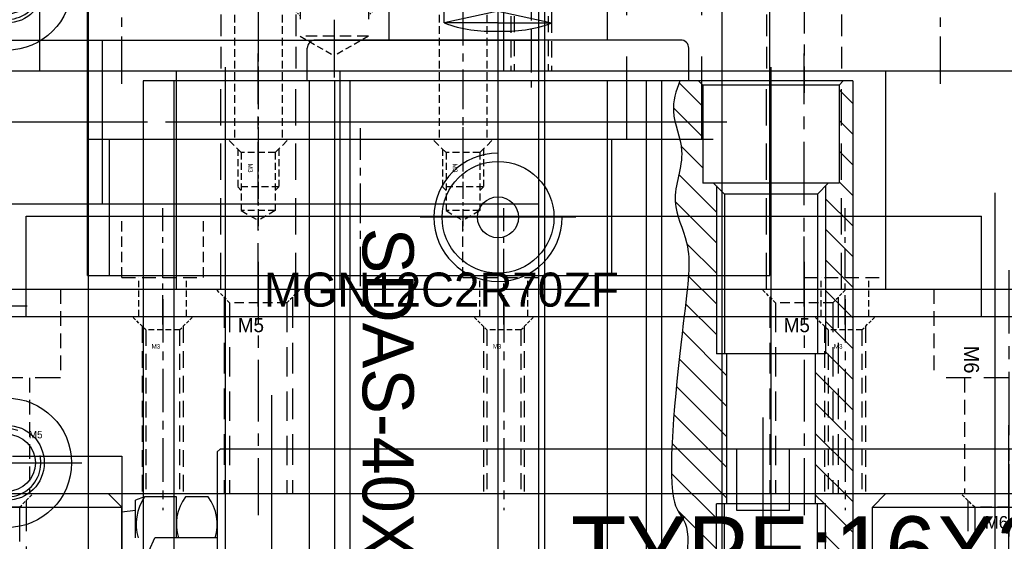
# Model space of a CAD drawing. Header units: millimetres. Extents: x -1657 to 8845, y -11980 to 3013.
# Tile 101 of 256: x 1685 to 1757, y -987 to -949. Entities that reach past the tile are written whole.
import ezdxf

# ---------------------------------------------------------------- set-up
doc = ezdxf.new("R2010")
doc.units = ezdxf.units.MM
doc.linetypes.add('CENTER', pattern=[2, 1.25, -0.25, 0.25, -0.25])
doc.linetypes.add('DASHED', pattern=[0.75, 0.5, -0.25])
for name, color, linetype in [('不良排出气缸', 253, 'Continuous'), ('图层118', 85, 'Continuous'), ('图层120', 150, 'Continuous'), ('图层125', 13, 'Continuous'), ('图层129', 70, 'Continuous'), ('图层134', 230, 'Continuous'), ('图层135', 231, 'Continuous'), ('图层54', 30, 'Continuous'), ('图层55', 131, 'Continuous'), ('图层60', 143, 'Continuous'), ('图层64', 190, 'Continuous'), ('圆管', 25, 'Continuous'), ('方管', 252, 'Continuous'), ('裁切气缸1', 252, 'Continuous'), ('裁切线轨', 252, 'Continuous')]:
    doc.layers.add(name, color=color, linetype=linetype)

# ---------------------------------------------------------------- blocks, each defined once
blk = doc.blocks.new('5A')
at = {"color": 1, "linetype": 'CENTER'}
for p, q in [((0, 5.75), (0, -5.75)), ((-5.75, 0), (5.75, 0))]:
    blk.add_line(p, q, dxfattribs=at)
for radius in [4.75, 2.75]:
    blk.add_circle((0, 0), radius)
blk.add_text('M5', height=0.56).set_placement((-1.965, -3.658))
blk = doc.blocks.new('5C')
at = {"color": 1, "linetype": 'CENTER'}
for p, q in [((0, 4.5), (0, -4.5)), ((-4.5, 0), (4.5, 0))]:
    blk.add_line(p, q, dxfattribs=at)
blk.add_circle((0, 0), 2.1)
at = {"color": 2, "linetype": 'Continuous'}
blk.add_arc((0, 0), 2.5, 70.7735, 12.49301, dxfattribs=at)
blk.add_text('M5', height=0.54).set_placement((1.623, 1.797))
blk = doc.blocks.new('4152F')
at = {"layer": '裁切气缸1'}
h = blk.add_hatch(dxfattribs=at)
h.set_pattern_fill('ANSI31', color=256, scale=0.5, style=0)
h.set_pattern_definition([(45, (-79.7772, -223.4112), (-1.122532, 1.122532), [])])
h.paths.add_polyline_path([(49.3, 20.056), (49.5, 20.256), (49.5, 21.056), (56.7, 21.056), (57, 21.356), (57, 22.056), (6, 22.056), (6, 21.356), (6.3, 21.056), (13.5, 21.056), (13.5, 20.256), (13.7, 20.056), (26, 20.056), (26, 19.306), (37, 19.306), (37, 20.056)])
edge = h.paths.add_edge_path()
edge.add_line((37, 12.056), (37, 12.806))
edge.add_line((37, 12.806), (26, 12.806))
edge.add_line((26, 12.806), (26, 12.056))
edge.add_line((26, 12.056), (13.7, 12.056))
edge.add_line((13.7, 12.056), (13.5, 11.856))
edge.add_line((13.5, 11.856), (13.5, 11.056))
edge.add_line((13.5, 11.056), (6.3, 11.056))
edge.add_line((6.3, 11.056), (6, 10.756))
edge.add_line((6, 10.756), (6, 9.371))
edge.add_spline(control_points=[(6, 9.371), (6.742, 9.089), (8.437, 8.584), (11.362, 10.076), (14.675, 8.442), (18.204, 10.371), (22.598, 9.719), (36.653, 8.178), (38.864, 10.668), (44.073, 9), (49.356, 8.262), (52.906, 10.121), (54.839, 9.156), (56.946, 9.191), (57, 9.192)], knot_values=[0.681217, 0.681217, 0.681217, 0.681217, 2.976049, 5.925267, 9.685581, 12.808712, 17.146343, 22.727163, 24.782755, 32.505672, 37.920708, 40.432597, 43.759949, 43.845575, 43.845575, 43.845575, 43.845575], degree=3, periodic=0)
edge.add_line((57, 9.192), (57, 10.756))
edge.add_line((57, 10.756), (56.7, 11.056))
edge.add_line((56.7, 11.056), (49.5, 11.056))
edge.add_line((49.5, 11.056), (49.5, 11.856))
edge.add_line((49.5, 11.856), (49.3, 12.056))
edge.add_line((49.3, 12.056), (37, 12.056))
for p, q in [((6, 22.056), (6, -29.944)), ((6, 22.056), (57, 22.056)), ((57, 22.056), (57, -29.944)), ((6.3, 21.056), (6, 21.356)), ((6.3, 21.056), (6.3, 11.056)), ((6.3, 21.056), (13.5, 21.056)), ((13.5, 21.056), (13.5, 11.056)), ((49.5, 21.056), (49.5, 11.056)), ((56.7, 21.056), (49.5, 21.056)), ((56.7, 21.056), (57, 21.356)), ((56.7, 21.056), (56.7, 11.056)), ((14.3, 19.456), (13.5, 20.256)), ((48.7, 19.456), (49.5, 20.256)), ((13.7, 20.056), (26, 20.056)), ((26, 20.056), (26, 12.056)), ((49.3, 20.056), (37, 20.056)), ((37, 20.056), (37, 12.056)), ((14.3, 19.456), (26, 19.456)), ((14.3, 19.456), (14.3, 12.656)), ((26, 19.306), (37, 19.306)), ((48.7, 19.456), (37, 19.456)), ((48.7, 19.456), (48.7, 12.656)), ((14.3, 12.656), (13.5, 11.856)), ((14.3, 12.656), (26, 12.656)), ((26, 12.806), (37, 12.806)), ((48.7, 12.656), (37, 12.656)), ((48.7, 12.656), (49.5, 11.856)), ((13.7, 12.056), (26, 12.056)), ((49.3, 12.056), (37, 12.056)), ((6.3, 11.056), (6, 10.756)), ((6.3, 11.056), (13.5, 11.056)), ((56.7, 11.056), (49.5, 11.056)), ((56.7, 11.056), (57, 10.756)), ((3, 9.431), (3, -17.319)), ((6, 10.031), (3.6, 10.031)), ((6, 8.041), (57, 8.041)), ((6, 6.908), (57, 6.908)), ((-1, 3.056), (0, 4.056)), ((0, 0), (0, 4.056)), ((0, 4.056), (3, 4.056)), ((6, 4.056), (57, 4.056)), ((-1, -10.944), (-1, 3.056)), ((1.75, 0), (0, 0)), ((0.875, -3.944), (0, 0)), ((0.875, -3.944), (1.75, 0)), ((1.75, -3.944), (1.75, 0)), ((0.875, -3.944), (0, -7.889)), ((0.875, -3.944), (1.75, -7.889)), ((1.75, -3.944), (1.75, -7.889)), ((0, -7.889), (0, -11.944)), ((1.75, -7.889), (0, -7.889)), ((-1, -10.944), (0, -11.944)), ((0, -11.944), (3, -11.944)), ((6, -14.796), (57, -14.796)), ((6, -15.93), (57, -15.93)), ((6, -17.919), (3.6, -17.919)), ((6, -17.79), (57, -17.79)), ((6, -27.694), (57, -27.694)), ((6, -29.944), (57, -29.944))]:
    blk.add_line(p, q, dxfattribs=at)
at = {"layer": '裁切气缸1', "ltscale": 0.5}
for p, q in [((5, 16.056), (41.531, 16.056)), ((20.282, 16.056), (58, 16.056)), ((58.558, -3.944), (-1.875, -3.944)), ((5, -23.944), (58.133, -23.944))]:
    blk.add_line(p, q, dxfattribs=at)
at = {"layer": '裁切气缸1', "ltscale": 0.4}
for p, q in [((16, 1.756), (16, -9.644)), ((47, 1.756), (47, -9.644))]:
    blk.add_line(p, q, dxfattribs=at)
at = {"layer": '裁切气缸1'}
for centre, radius in [((16, -3.944), 4.1), ((47, -3.944), 4.1), ((16, -3.944), 1.5), ((47, -3.944), 1.5)]:
    blk.add_circle(centre, radius, dxfattribs=at)
for centre, radius, start, end in [((3.6, 9.431), 0.6, 90, 180), ((16, -3.944), 4.7, 180, 90), ((47, -3.944), 4.7, 90, 0), ((4.984, -3.314), 5.986, 146.38143, 178.88146), ((-7.668, -3.452), 10.03, 357.18341, 20.12756), ((-7.668, -4.437), 10.03, 339.87244, 2.81659), ((4.984, -4.575), 5.986, 181.11854, 213.61857), ((3.6, -17.319), 0.6, 180, 270)]:
    blk.add_arc(centre, radius, start, end, dxfattribs=at)
blk.add_open_spline([(6, 9.371), (6.742, 9.089), (8.437, 8.584), (11.362, 10.076), (14.675, 8.442), (18.204, 10.371), (22.598, 9.719), (36.653, 8.178), (38.864, 10.668), (44.073, 9), (49.356, 8.262), (52.906, 10.121), (54.839, 9.156), (56.946, 9.191), (57, 9.192)], degree=3, knots=[0.681217, 0.681217, 0.681217, 0.681217, 2.976049, 5.925267, 9.685581, 12.808712, 17.146343, 22.727163, 24.782755, 32.505672, 37.920708, 40.432597, 43.759949, 43.845575, 43.845575, 43.845575, 43.845575], dxfattribs=at)
at = {"layer": '裁切气缸1', "insert": (16.76, -10.12), "char_height": 3.75, "width": 29.83845, "attachment_point": 1}
blk.add_mtext('SDAS-40X15', dxfattribs=at)
blk = doc.blocks.new('3C')
at = {"color": 1, "linetype": 'CENTER'}
for p, q in [((0, 4.5), (0, -4.5)), ((-4.5, 0), (4.5, 0))]:
    blk.add_line(p, q, dxfattribs=at)
blk.add_circle((0, 0), 1.25)
at = {"color": 2, "linetype": 'Continuous'}
blk.add_arc((0, 0), 1.5, 77.28966, 8.58276, dxfattribs=at)
blk.add_text('M3', height=0.4838).set_placement((1.112, 1.118))
blk = doc.blocks.new('6F')
at = {"color": 4, "linetype": 'DASHED', "ltscale": 0.471405}
for p, q in [((1, 2.5), (0, 3.5)), ((1, -2.5), (0, -3.5))]:
    blk.add_line(p, q, dxfattribs=at)
at = {"color": 4, "linetype": 'DASHED', "ltscale": 4.5}
for p, q in [((0.5, 3), (14, 3)), ((0.5, -3), (14, -3))]:
    blk.add_line(p, q, dxfattribs=at)
at = {"color": 4, "linetype": 'DASHED', "ltscale": 0.235702}
for p, q in [((14, 3), (14.5, 2.5)), ((14, -3), (14.5, -2.5))]:
    blk.add_line(p, q, dxfattribs=at)
at = {"color": 4, "linetype": 'DASHED', "ltscale": 2}
blk.add_line((14, 3), (14, -3), dxfattribs=at)
at = {"color": 4, "linetype": 'DASHED', "ltscale": 1.666667}
for p, q in [((1, 2.5), (1, -2.5)), ((16, 2.5), (16, -2.5))]:
    blk.add_line(p, q, dxfattribs=at)
at = {"color": 4, "linetype": 'DASHED', "ltscale": 5}
for p, q in [((1, 2.5), (16, 2.5)), ((1, -2.5), (16, -2.5))]:
    blk.add_line(p, q, dxfattribs=at)
at = {"color": 4, "linetype": 'DASHED', "ltscale": 0.96225}
for p in [(16, 2.5), (16, -2.5)]:
    blk.add_line(p, (17.443, 0), dxfattribs=at)
at = {"color": 1, "linetype": 'CENTER', "ltscale": 4.23765}
blk.add_line((-2.156, 0), (19.033, 0), dxfattribs=at)
blk.add_text('M6', height=0.9239, rotation=90).set_placement((2.565, -1.765))
blk = doc.blocks.new('1F06E')
at = {"layer": '图层118', "color": 1, "linetype": 'CENTER', "ltscale": 2.55}
blk.add_line((0, 0), (0, -14.479), dxfattribs=at)
at = {"layer": '图层118', "color": 4, "linetype": 'DASHED', "ltscale": 0.471405}
for p, q in [((-1.237, -2.258), (-2.237, -1.258)), ((1.237, -2.258), (2.237, -1.258))]:
    blk.add_line(p, q, dxfattribs=at)
at = {"layer": '图层118', "color": 4, "linetype": 'DASHED', "ltscale": 2.420833}
for p, q in [((-1.5, -1.996), (-1.5, -13.258)), ((1.5, -1.996), (1.5, -13.258))]:
    blk.add_line(p, q, dxfattribs=at)
at = {"layer": '图层118', "color": 4, "linetype": 'DASHED', "ltscale": 2.333333}
for p, q in [((-1.237, -2.258), (-1.237, -13.258)), ((1.237, -2.258), (1.237, -13.258))]:
    blk.add_line(p, q, dxfattribs=at)
at = {"layer": '图层118', "color": 4, "linetype": 'DASHED', "ltscale": 0.825}
blk.add_line((1.237, -2.258), (-1.237, -2.258), dxfattribs=at)
at = {"layer": '图层118'}
blk.add_text('M3', height=0.3257, dxfattribs=at).set_placement((-0.81, -3.625))
blk = doc.blocks.new('1FEA7')
at = {"layer": '图层118', "color": 1, "linetype": 'CENTER', "ltscale": 3.238837}
blk.add_line((2.75, 6.762), (2.75, -8.107), dxfattribs=at)
at = {"layer": '图层118', "color": 4, "linetype": 'DASHED', "ltscale": 3.166667}
for p, q in [((-2, 5.5), (-2, 0)), ((7.5, 5.5), (7.5, 0)), ((7.5, 0), (-2, 0)), ((0, 0), (0, -6.5)), ((5.5, 0), (5.5, -6.5))]:
    blk.add_line(p, q, dxfattribs=at)
at = {"layer": '图层118', "ltscale": 3}
blk.add_text('M5', height=0.93, dxfattribs=at).set_placement((0.539, 1.25))
blk = doc.blocks.new('1FEF8')
at = {"layer": '图层120', "color": 1, "linetype": 'CENTER', "ltscale": 3.6}
blk.add_line((-2.5, 2.6), (-2.5, -15.976), dxfattribs=at)
at = {"layer": '图层120', "color": 4, "linetype": 'DASHED', "ltscale": 0.471405}
for p, q in [((-4.6, -0.4), (-5.6, 0.6)), ((-0.4, -0.4), (0.6, 0.6))]:
    blk.add_line(p, q, dxfattribs=at)
at = {"layer": '图层120', "color": 4, "linetype": 'DASHED', "ltscale": 4.466667}
for p, q in [((-5, 0), (-5, -14.4)), ((0, 0), (0, -14.4))]:
    blk.add_line(p, q, dxfattribs=at)
at = {"layer": '图层120', "color": 4, "linetype": 'DASHED', "ltscale": 4.333333}
for p, q in [((-4.6, -0.4), (-4.6, -14.4)), ((-0.4, -0.4), (-0.4, -14.4))]:
    blk.add_line(p, q, dxfattribs=at)
at = {"layer": '图层120', "color": 4, "linetype": 'DASHED', "ltscale": 1.4}
blk.add_line((-0.4, -0.4), (-4.6, -0.4), dxfattribs=at)
at = {"layer": '图层120'}
blk.add_text('M5', height=1.0315, dxfattribs=at).set_placement((-3.993, -2.561))
blk = doc.blocks.new('1FEEE')
at = {"layer": '图层120', "color": 1, "linetype": 'CENTER', "ltscale": 3.6}
blk.add_line((-2.5, 2.6), (-2.5, -15.976), dxfattribs=at)
at = {"layer": '图层120', "color": 4, "linetype": 'DASHED', "ltscale": 0.471405}
for p, q in [((-4.6, -0.4), (-5.6, 0.6)), ((-0.4, -0.4), (0.6, 0.6))]:
    blk.add_line(p, q, dxfattribs=at)
at = {"layer": '图层120', "color": 4, "linetype": 'DASHED', "ltscale": 4.466667}
for p, q in [((-5, 0), (-5, -14.4)), ((0, 0), (0, -14.4))]:
    blk.add_line(p, q, dxfattribs=at)
at = {"layer": '图层120', "color": 4, "linetype": 'DASHED', "ltscale": 4.333333}
for p, q in [((-4.6, -0.4), (-4.6, -14.4)), ((-0.4, -0.4), (-0.4, -14.4))]:
    blk.add_line(p, q, dxfattribs=at)
at = {"layer": '图层120', "color": 4, "linetype": 'DASHED', "ltscale": 1.4}
blk.add_line((-0.4, -0.4), (-4.6, -0.4), dxfattribs=at)
at = {"layer": '图层120'}
blk.add_text('M5', height=1.0315, dxfattribs=at).set_placement((-3.993, -2.561))
blk = doc.blocks.new('20148')
at = {"layer": '图层120', "color": 1, "linetype": 'CENTER', "ltscale": 2.55}
blk.add_line((-1.237, 2.258), (-1.237, -13.221), dxfattribs=at)
at = {"layer": '图层120', "color": 4, "linetype": 'DASHED', "ltscale": 0.471405}
for p, q in [((-2.475, 0), (-3.475, 1)), ((0, 0), (1, 1))]:
    blk.add_line(p, q, dxfattribs=at)
at = {"layer": '图层120', "color": 4, "linetype": 'DASHED', "ltscale": 2.420833}
for p, q in [((-2.737, 0.262), (-2.737, -12)), ((0.262, 0.262), (0.262, -12))]:
    blk.add_line(p, q, dxfattribs=at)
at = {"layer": '图层120', "color": 4, "linetype": 'DASHED', "ltscale": 0.825}
blk.add_line((0, 0), (-2.475, 0), dxfattribs=at)
at = {"layer": '图层120', "color": 4, "linetype": 'DASHED', "ltscale": 2.333333}
for p, q in [((-2.475, 0), (-2.475, -12)), ((0, 0), (0, -12))]:
    blk.add_line(p, q, dxfattribs=at)
at = {"layer": '图层120'}
blk.add_text('M3', height=0.3257, dxfattribs=at).set_placement((-2.048, -1.366))
blk = doc.blocks.new('19DFB')
at = {"layer": '裁切线轨', "color": 1, "linetype": 'CENTER', "ltscale": 1.7052}
for p, q in [((-60, -0.588), (-60, 7.938)), ((-35, -0.588), (-35, 7.938)), ((-10, -0.588), (-10, 7.938))]:
    blk.add_line(p, q, dxfattribs=at)
at = {"layer": '裁切线轨', "ltscale": 1.5}
for p, q in [((-70, 0), (-70, 7.35)), ((-70, 7.35), (0, 7.35)), ((0, 0), (0, 7.35)), ((-70, 0), (0, 0))]:
    blk.add_line(p, q, dxfattribs=at)
at = {"layer": '裁切线轨', "color": 4, "linetype": 'DASHED', "ltscale": 1.5}
for p, q in [((-63, 2.85), (-63, 7.35)), ((-57, 2.85), (-57, 7.35)), ((-38, 2.85), (-38, 7.35)), ((-32, 2.85), (-32, 7.35)), ((-13, 2.85), (-13, 7.35)), ((-7, 2.85), (-7, 7.35))]:
    blk.add_line(p, q, dxfattribs=at)
at = {"layer": '裁切线轨', "color": 4, "linetype": 'DASHED', "ltscale": 2}
for p, q in [((-63, 2.85), (-57, 2.85)), ((-38, 2.85), (-32, 2.85)), ((-13, 2.85), (-7, 2.85))]:
    blk.add_line(p, q, dxfattribs=at)
at = {"layer": '裁切线轨', "color": 4, "linetype": 'DASHED', "ltscale": 0.95}
for p, q in [((-61.75, 0), (-61.75, 2.85)), ((-58.25, 0), (-58.25, 2.85)), ((-36.75, 0), (-36.75, 2.85)), ((-33.25, 0), (-33.25, 2.85)), ((-11.75, 0), (-11.75, 2.85)), ((-8.25, 0), (-8.25, 2.85))]:
    blk.add_line(p, q, dxfattribs=at)
at = {"layer": '裁切线轨'}
blk.add_text('MGN12C2R70ZF', height=2.5, dxfattribs=at).set_placement((-52.582, 0.711))
blk = doc.blocks.new('52ADC')
at = {"layer": '裁切线轨', "color": 1, "linetype": 'CENTER'}
for p, q in [((-1.237, 1.867), (-1.237, -5.673)), ((13.763, 1.867), (13.763, -5.673))]:
    blk.add_line(p, q, dxfattribs=at)
at = {"layer": '裁切线轨', "color": 1, "linetype": 'CENTER', "ltscale": 2.32}
blk.add_line((6.263, -9.8), (6.263, 1.8), dxfattribs=at)
at = {"layer": '裁切线轨', "ltscale": 1.5}
for p, q in [((-12.137, 1), (24.663, 1)), ((-12.137, -9), (-12.137, 1)), ((24.663, -9), (24.663, 1)), ((-12.137, -9), (24.663, -9))]:
    blk.add_line(p, q, dxfattribs=at)
at = {"layer": '裁切线轨', "color": 4, "linetype": 'DASHED'}
for p, q in [((-2.475, 0), (-3.475, 1)), ((0, 0), (1, 1)), ((12.525, 0), (11.525, 1)), ((15, 0), (16, 1)), ((-2.737, 0.262), (-2.737, -2.5)), ((-2.475, 0), (-2.475, -4.25)), ((0, 0), (-2.475, 0)), ((0, 0), (0, -4.25)), ((0.262, 0.262), (0.262, -2.5)), ((12.263, 0.262), (12.263, -2.5)), ((12.525, 0), (12.525, -4.25)), ((15, 0), (12.525, 0)), ((15, 0), (15, -4.25)), ((15.262, 0.262), (15.262, -2.5)), ((-2.737, -2.5), (-2.475, -2.762)), ((0.262, -2.5), (-2.737, -2.5)), ((0.262, -2.5), (0, -2.762)), ((12.263, -2.5), (12.525, -2.762)), ((15.262, -2.5), (12.263, -2.5)), ((15.262, -2.5), (15, -2.762)), ((0, -4.25), (-2.475, -4.25)), ((-2.475, -4.25), (-1.237, -4.964)), ((0, -4.25), (-1.237, -4.964)), ((15, -4.25), (12.525, -4.25)), ((12.525, -4.25), (13.763, -4.964)), ((15, -4.25), (13.763, -4.964))]:
    blk.add_line(p, q, dxfattribs=at)
at = {"layer": '裁切线轨', "color": 4, "linetype": 'DASHED', "ltscale": 12.266667}
blk.add_line((-12.137, -4.65), (24.663, -4.65), dxfattribs=at)
at = {"layer": '裁切线轨', "linetype": 'DASHED'}
for p in [(-1.982, -0.789), (13.018, -0.789)]:
    blk.add_text('M3', height=0.3465, rotation=270, dxfattribs=at).set_placement(p)
blk = doc.blocks.new('201BC')
at = {"layer": '图层129', "color": 1, "linetype": 'CENTER', "ltscale": 2.329099}
blk.add_line((0, 0), (0, -39.327), dxfattribs=at)
at = {"layer": '图层129', "color": 4, "linetype": 'DASHED', "ltscale": 1.166667}
for p, q in [((-3.25, -3.411), (-3.25, -13.411)), ((3.25, -3.411), (3.25, -13.411))]:
    blk.add_line(p, q, dxfattribs=at)
at = {"layer": '图层129', "color": 4, "linetype": 'DASHED', "ltscale": 2.166667}
blk.add_line((3.25, -13.411), (-3.25, -13.411), dxfattribs=at)
at = {"layer": '图层129', "color": 4, "linetype": 'DASHED', "ltscale": 1.125}
for p, q in [((-1.75, -13.411), (-1.75, -37.711)), ((1.75, -13.411), (1.75, -37.711))]:
    blk.add_line(p, q, dxfattribs=at)
at = {"layer": '图层129', "linetype": 'DASHED', "ltscale": 3}
blk.add_text('M3', height=0.6863, dxfattribs=at).set_placement((-1.582, -13.257))
blk = doc.blocks.new('201C3')
at = {"layer": '图层129', "color": 1, "linetype": 'CENTER', "ltscale": 2.329099}
blk.add_line((0, 0), (0, -39.327), dxfattribs=at)
at = {"layer": '图层129', "color": 4, "linetype": 'DASHED', "ltscale": 1.166667}
for p, q in [((-3.25, -3.411), (-3.25, -13.411)), ((3.25, -3.411), (3.25, -13.411))]:
    blk.add_line(p, q, dxfattribs=at)
at = {"layer": '图层129', "color": 4, "linetype": 'DASHED', "ltscale": 2.166667}
blk.add_line((3.25, -13.411), (-3.25, -13.411), dxfattribs=at)
at = {"layer": '图层129', "color": 4, "linetype": 'DASHED', "ltscale": 1.125}
for p, q in [((-1.75, -13.411), (-1.75, -37.711)), ((1.75, -13.411), (1.75, -37.711))]:
    blk.add_line(p, q, dxfattribs=at)
at = {"layer": '图层129', "linetype": 'DASHED', "ltscale": 3}
blk.add_text('M3', height=0.6863, dxfattribs=at).set_placement((-1.582, -13.257))
blk = doc.blocks.new('21073')
at = {"layer": '图层134', "color": 1, "linetype": 'CENTER', "ltscale": 14.55568}
blk.add_line((10, -6.0192), (10, 66.7592), dxfattribs=at)
at = {"layer": '图层134', "ltscale": 5}
for p, q in [((1, 61.74), (0, 60.74)), ((1, 61.74), (19, 61.74)), ((19, 61.74), (20, 60.74)), ((0, 0), (0, 60.74)), ((0, 60.74), (20, 60.74)), ((20, 0), (20, 60.74)), ((0, 0), (20, 0)), ((1, -1), (0, 0)), ((19, -1), (20, 0)), ((1, -1), (19, -1))]:
    blk.add_line(p, q, dxfattribs=at)
for p, rotation in [((10, 61.74), 270), ((10, -1), 90)]:
    blk.add_blockref('6F', p, dxfattribs=dict(at, rotation=rotation))
blk = doc.blocks.new('210A1')
at = {"layer": '图层120', "color": 1, "linetype": 'CENTER', "ltscale": 3.728372}
blk.add_line((3.25, 7.894), (3.25, -10.61), dxfattribs=at)
at = {"layer": '图层120', "color": 4, "linetype": 'DASHED', "ltscale": 2.166667}
for p, q in [((-2.25, 6.5), (-2.25, 0)), ((8.75, 6.5), (8.75, 0)), ((0, 0), (0, -8.5)), ((6.5, 0), (6.5, -8.5))]:
    blk.add_line(p, q, dxfattribs=at)
at = {"layer": '图层120', "color": 4, "linetype": 'DASHED', "ltscale": 3.666667}
blk.add_line((8.75, 0), (-2.25, 0), dxfattribs=at)
at = {"layer": '图层120', "ltscale": 4}
blk.add_text('M6', height=1.0943, rotation=270, dxfattribs=at).set_placement((-0.029, 2.345))
blk = doc.blocks.new('2191A')
at = {"layer": '图层135', "color": 4, "linetype": 'DASHED', "ltscale": 0.471405}
for p, q in [((0.5, 5.5), (-0.5, 6.5)), ((0.5, 0.5), (-0.5, -0.5))]:
    blk.add_line(p, q, dxfattribs=at)
at = {"layer": '图层135', "color": 4, "linetype": 'DASHED', "ltscale": 5.166667}
for p, q in [((0, 6), (11.5, 6)), ((0, 0), (11.5, 0))]:
    blk.add_line(p, q, dxfattribs=at)
at = {"layer": '图层135', "color": 4, "linetype": 'DASHED', "ltscale": 1.666667}
blk.add_line((0.5, 5.5), (0.5, 0.5), dxfattribs=at)
at = {"layer": '图层135', "color": 4, "linetype": 'DASHED', "ltscale": 5}
for p, q in [((0.5, 5.5), (11.5, 5.5)), ((0.5, 0.5), (11.5, 0.5))]:
    blk.add_line(p, q, dxfattribs=at)
at = {"layer": '图层135', "color": 1, "linetype": 'CENTER', "ltscale": 4}
blk.add_line((-2.5, 3), (13.066, 3), dxfattribs=at)
at = {"layer": '图层135'}
blk.add_text('M6', height=0.4614, rotation=90, dxfattribs=at).set_placement((2.941, 1.384))
blk = doc.blocks.new('498CB')
at = {"layer": '不良排出气缸'}
for p, q in [((-82.6, 0), (-82.8, -0.2)), ((0, 0), (-82.6, 0)), ((-44.736, -4.5), (-44.736, 0)), ((-40.864, -4.5), (-40.864, 0)), ((-97.8, -0.5), (-89.8, -0.5)), ((-89.8, -0.5), (-89.8, -7.425)), ((-82.8, -0.2), (-82.8, -20.8)), ((-88.133, -3.5), (-88.8, -3.75)), ((-85.8, -3.5), (-88.133, -3.5)), ((-85.8, -6.5), (-85.8, -3.5)), ((-83.467, -3.5), (-85.133, -3.5)), ((-88.8, -6.5), (-88.8, -3.75)), ((-89.8, -4.592), (-88.8, -4.475)), ((-89.8, -6.5), (-89.8, -4.592)), ((-40.864, -4.5), (-44.736, -4.5)), ((-82.8, -5.5), (-82.8, -9.5)), ((-87.8, -7.425), (-87.371, -6.5)), ((-82.8, -6.5), (-87.371, -6.5))]:
    blk.add_line(p, q, dxfattribs=at)
for centre, radius, start, end in [((-85.157, -5.5), 3.586, 146.10353, 196.1914), ((-82.467, -5.5), 3.333, 143.1301, 197.4576), ((-86.133, -5.5), 3.333, 342.5424, 36.8699)]:
    blk.add_arc(centre, radius, start, end, dxfattribs=at)
at = {"layer": '不良排出气缸', "insert": (-56.893, -4.925), "char_height": 5, "width": 42.7699, "attachment_point": 1}
blk.add_mtext('TYPE:16X30', dxfattribs=at)
blk = doc.blocks.new('29DBD')
at = {"layer": '圆管', "color": 1, "linetype": 'CENTER', "ltscale": 88.16}
blk.add_line((30.4, 17), (-410.4, 17), dxfattribs=at)
at = {"layer": '圆管', "color": 4, "linetype": 'DASHED', "ltscale": 126.666667}
blk.add_line((0, 0), (-380, 0), dxfattribs=at)
at = {"layer": '圆管', "ltscale": 1.625}
blk.add_line((0, -3), (-380, -3), dxfattribs=at)
blk = doc.blocks.new('631B2')
at = {"layer": '裁切线轨', "ltscale": 1.55}
for p, q in [((-110, 1.824), (10, 1.824)), ((10, 1.824), (10, -10.176)), ((-110, -10.176), (10, -10.176))]:
    blk.add_line(p, q, dxfattribs=at)
at = {"layer": '裁切线轨', "color": 1, "linetype": 'CENTER', "ltscale": 22.04}
blk.add_line((-117.6, -4.176), (17.6, -4.176), dxfattribs=at)

msp = doc.modelspace()

# ---------------------------------------------------------------- linework, layer by layer
at = {"layer": '图层118', "color": 1, "linetype": 'CENTER', "ltscale": 2.784}
for p, q in [((1692.0605, -953.8822), (1692.0605, -939.9622)), ((1752.0605, -953.8822), (1752.0605, -939.9622))]:
    msp.add_line(p, q, dxfattribs=at)
at = {"layer": '图层118', "ltscale": 0.75}
msp.add_line((1672.0605, -952.9222), (1782.0605, -952.9222), dxfattribs=at)
at = {"layer": '图层120'}
for p, q in [((1672.0605, -968.9222), (1782.0605, -968.9222)), ((1562.0605, -983.9222), (1782.0605, -983.9222))]:
    msp.add_line(p, q, dxfattribs=at)
at = {"layer": '图层120', "color": 4, "linetype": 'DASHED', "ltscale": 30.666667}
msp.add_line((1674.0605, -970.9222), (1766.0605, -970.9222), dxfattribs=at)
at = {"layer": '图层125', "color": 1, "linetype": 'CENTER', "ltscale": 3.712}
for p, q in [((1702.0605, -970.2022), (1702.0605, -951.6422)), ((1742.0605, -970.2022), (1742.0605, -951.6422))]:
    msp.add_line(p, q, dxfattribs=at)
at = {"layer": '图层125', "ltscale": 3}
for p, q in [((1696.0605, -968.9222), (1696.0605, -952.9222)), ((1696.0605, -952.9222), (1708.0605, -952.9222)), ((1708.0605, -968.9222), (1708.0605, -952.9222)), ((1736.0605, -952.9222), (1748.0605, -952.9222)), ((1736.0605, -968.9222), (1736.0605, -952.9222)), ((1748.0605, -968.9222), (1748.0605, -952.9222)), ((1696.0605, -968.9222), (1708.0605, -968.9222)), ((1736.0605, -968.9222), (1748.0605, -968.9222))]:
    msp.add_line(p, q, dxfattribs=at)
at = {"layer": '图层125', "color": 4, "linetype": 'DASHED', "ltscale": 5.333333}
for p, q in [((1699.3105, -968.9222), (1699.3105, -952.9222)), ((1704.8105, -968.9222), (1704.8105, -952.9222)), ((1739.3105, -968.9222), (1739.3105, -952.9222)), ((1744.8105, -968.9222), (1744.8105, -952.9222))]:
    msp.add_line(p, q, dxfattribs=at)
at = {"layer": '图层129', "ltscale": 3}
for p, q in [((1689.5605, -967.9222), (1689.5605, -921.6222)), ((1739.5605, -967.9222), (1739.5605, -921.6222)), ((1689.5605, -967.9222), (1739.5605, -967.9222))]:
    msp.add_line(p, q, dxfattribs=at)
at = {"layer": '图层129', "color": 4, "linetype": 'DASHED', "ltscale": 12.1}
for p, q in [((1729.0605, -957.9222), (1729.0605, -921.6222)), ((1734.5605, -957.9222), (1734.5605, -921.6222))]:
    msp.add_line(p, q, dxfattribs=at)
at = {"layer": '图层129', "color": 4, "linetype": 'DASHED', "ltscale": 16.666667}
msp.add_line((1689.5605, -957.9222), (1739.5605, -957.9222), dxfattribs=at)
at = {"layer": '图层54', "ltscale": 2}
msp.add_line((1689.6321, -1026.6622), (1689.6321, -936.6622), dxfattribs=at)
at = {"layer": '图层54', "color": 1, "linetype": 'CENTER', "ltscale": 12.528}
msp.add_line((1631.3121, -956.6622), (1693.9521, -956.6622), dxfattribs=at)
at = {"layer": '图层54', "color": 4, "linetype": 'DASHED', "ltscale": 18}
msp.add_line((1635.6321, -970.1622), (1689.6321, -970.1622), dxfattribs=at)
at = {"layer": '图层55', "ltscale": 2}
msp.add_line((1689.6321, -1026.6622), (1689.6321, -936.6622), dxfattribs=at)
at = {"layer": '图层60', "ltscale": 1.5}
for p, q in [((1722.6321, -1026.6622), (1722.6321, -931.3822)), ((1550.5605, -950.6622), (1722.6321, -950.6622)), ((1550.5605, -962.6622), (1722.6321, -962.6622))]:
    msp.add_line(p, q, dxfattribs=at)
at = {"layer": '图层60', "color": 1, "linetype": 'CENTER', "ltscale": 39.920618}
msp.add_line((1536.7947, -956.6622), (1736.3978, -956.6622), dxfattribs=at)
at = {"layer": '图层64', "ltscale": 1.625}
msp.add_line((1722.6321, -1026.6622), (1722.6321, -931.3822), dxfattribs=at)
at = {"layer": '方管', "color": 1, "linetype": 'CENTER', "ltscale": 138.04}
msp.add_line((1703.0605, -1149.2622), (1703.0605, -459.0622), dxfattribs=at)
at = {"layer": '方管', "color": 4, "linetype": 'DASHED', "ltscale": 198.333333}
for p, q in [((1686.0605, -1101.6622), (1686.0605, -506.6622)), ((1720.0605, -1101.6622), (1720.0605, -506.6622))]:
    msp.add_line(p, q, dxfattribs=at)
at = {"layer": '方管', "ltscale": 1.125}
msp.add_line((1723.0605, -1029.6622), (1723.0605, -506.6622), dxfattribs=at)

# ---------------------------------------------------------------- block references
at = {"layer": '不良排出气缸', "ltscale": 2.138047}
msp.add_blockref('498CB', (1781.8605, -980.6622), dxfattribs=at)
at = {"layer": '图层118', "ltscale": 11.25}
for p in [(1699.3105, -946.4222), (1739.3105, -946.4222)]:
    msp.add_blockref('1FEA7', p, dxfattribs=at)
at = {"layer": '图层118', "ltscale": 0.75}
msp.add_blockref('1F06E', (1722.0605, -939.6639), dxfattribs=at)
at = {"layer": '图层120', "ltscale": 3}
for name, p in [('1FEEE', (1704.5605, -969.5222)), ('1FEF8', (1744.5605, -969.5222)), ('20148', (1696.298, -971.9222)), ('20148', (1721.298, -971.9222)), ('20148', (1746.298, -971.9222))]:
    msp.add_blockref(name, p, dxfattribs=at)
at = {"layer": '图层120', "ltscale": 5}
for p in [(1678.8105, -975.4222), (1753.8105, -975.4222)]:
    msp.add_blockref('210A1', p, dxfattribs=at)
at = {"layer": '图层129', "ltscale": 3}
for name, p in [('201C3', (1702.0605, -920.2109)), ('201BC', (1717.0605, -920.2109))]:
    msp.add_blockref(name, p, dxfattribs=at)
at = {"layer": '图层134', "ltscale": 5}
for p in [(1672.0605, -1045.6622), (1747.0605, -1045.6622)]:
    msp.add_blockref('21073', p, dxfattribs=at)
at = {"layer": '图层135', "ltscale": 5}
msp.add_blockref('2191A', (1672.5605, -955.9222), dxfattribs=at)
at = {"layer": '图层54', "ltscale": 2}
for p in [(1683.6321, -946.6622), (1683.6321, -981.6622)]:
    msp.add_blockref('5C', p, dxfattribs=at)
at = {"layer": '图层55', "ltscale": 2}
for p in [(1683.6321, -946.6622), (1683.6321, -981.6622)]:
    msp.add_blockref('5A', p, dxfattribs=at)
at = {"layer": '图层60', "ltscale": 1.5, "rotation": 270}
msp.add_blockref('6F', (1707.6321, -934.3822), dxfattribs=at)
at = {"layer": '图层60', "ltscale": 1.5}
msp.add_blockref('3C', (1680.6321, -956.6622), dxfattribs=at)
at = {"layer": '图层64', "ltscale": 1.625, "rotation": 270}
msp.add_blockref('6F', (1707.6321, -934.3822), dxfattribs=at)
at = {"layer": '圆管', "ltscale": 2.125, "rotation": 270}
msp.add_blockref('29DBD', (1739.0605, -1041.6622), dxfattribs=at)
at = {"layer": '裁切气缸1', "ltscale": 3.304255, "rotation": 270}
msp.add_blockref('4152F', (1723.5765, -947.6622), dxfattribs=at)
at = {"layer": '裁切线轨'}
msp.add_blockref('631B2', (1680.6321, -952.4862), dxfattribs=at)
at = {"layer": '裁切线轨', "ltscale": 1.625}
for name, p in [('52ADC', (1703.298, -958.9222)), ('19DFB', (1755.0605, -970.9222))]:
    msp.add_blockref(name, p, dxfattribs=at)

doc.saveas('drawing.dxf')
